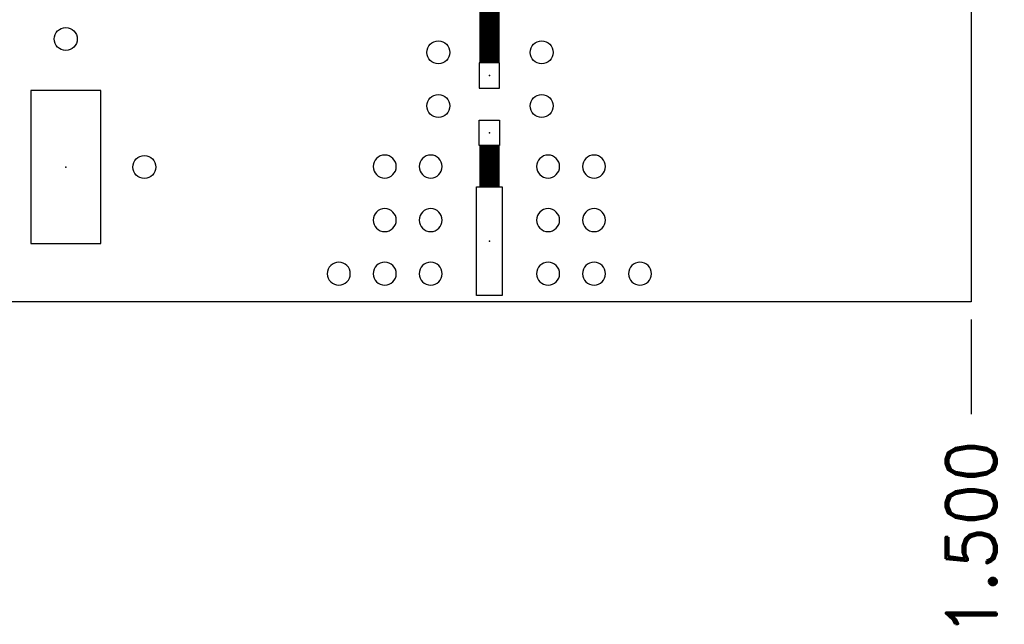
# Model space of a CAD drawing. Extents: x -0.28 to 1.53, y -0.26 to 1.53.
# Tile 8 of 45: x 0.75 to 1.53, y -0.25 to 0.22. Entities that reach past the tile are written whole.
import ezdxf
from ezdxf.enums import TextEntityAlignment as Align

# ---------------------------------------------------------------- set-up
doc = ezdxf.new("R2010")
doc.units = 0
doc.header["$MEASUREMENT"] = 0
doc.linetypes.add('SSCOMP', pattern=[101, 100, 1])
doc.layers.get('0').update_dxf_attribs({"linetype": 'CONTINUOUS'})
doc.layers.get('Defpoints').update_dxf_attribs({"linetype": 'CONTINUOUS'})
for name, color, linetype in [('COM-NS', 4, 'CONTINUOUS'), ('DIM', 1, 'CONTINUOUS'), ('HOL', 1, 'CONTINUOUS'), ('LND-NS', 5, 'CONTINUOUS'), ('NET', 7, 'CONTINUOUS'), ('PAD-NS', 5, 'CONTINUOUS'), ('PCB', 7, 'CONTINUOUS'), ('TRA-NS', 5, 'CONTINUOUS'), ('via', 7, 'CONTINUOUS')]:
    doc.layers.add(name, color=color, linetype=linetype)
doc.layers.get('COM-NS').off()
doc.styles.add('ROMAND', font='romand')
doc.dimstyles.get("Standard").update_dxf_attribs({"dimscale": 0.22, "dimtxt": 0.18, "dimasz": 0.18, "dimexe": 0.18, "dimexo": 0.0625, "dimgap": 0.09, "dimtad": 0, "dimtih": 1, "dimtoh": 1, "dimdec": 3, "dimzin": 0, "dimdsep": 46, "dimtxsty": 'ROMAND', "dimcen": 0.09, "dimadec": 0, "dimazin": 0, "dimtfac": 1, "dimtdec": 3, "dimtofl": 0, "dimtmove": 0, "dimatfit": 3, "dimfxl": 1, "dimtolj": 1, "dimtzin": 0, "dimarcsym": 0})

# ---------------------------------------------------------------- blocks, each defined once
blk = doc.blocks.new('PAD-NS-4-D055-D12')
at = {"layer": 'PAD-NS'}
blk.add_lwpolyline([(0.0275, -0.06), (0.0275, 0.06), (-0.0275, 0.06), (-0.0275, -0.06)], close=True, dxfattribs=at)
blk.add_point((0, 0), dxfattribs=at)
blk = doc.blocks.new('2MM_14PIN-NS')
at = {"layer": 'PAD-NS'}
for p in [(0, 0.2), (0.08, 0.2), (0.16, 0.2), (0.24, 0.2), (0.32, 0.2), (0.4, 0.2), (0.48, 0.2), (0, 0), (0.08, 0), (0.16, 0), (0.24, 0), (0.32, 0), (0.4, 0), (0.48, 0)]:
    blk.add_blockref('PAD-NS-4-D055-D12', p, dxfattribs=at)
blk = doc.blocks.new('HOL-D018')
at = {"layer": 'HOL'}
blk.add_circle((0, 0), 0.009, dxfattribs=at)
blk = doc.blocks.new('VIA-D018-D0')
at = {"layer": 'HOL'}
blk.add_blockref('HOL-D018', (0, 0), dxfattribs=at)
at = {"layer": 'NET'}
blk.add_attdef('NET', text='', height=0.01, dxfattribs=at).set_placement((0, 0), align=Align.MIDDLE)
blk = doc.blocks.new('*D28')
at = {"layer": 'Defpoints', "color": 0, "transparency": 16777216}
for p in [(0, 0), (1.5, 0), (1.5, -0.08816)]:
    blk.add_point(p, dxfattribs=at)
at = {"layer": 'DIM', "color": 0, "lineweight": -2, "transparency": 16777216}
blk.add_line((1.5, -0.01375), (1.5, -0.08816), dxfattribs=at)
at = {"layer": 'DIM', "color": 0, "transparency": 16777216, "insert": (1.5, -0.18527), "char_height": 0.0396, "attachment_point": 5, "rotation": 90, "style": 'ROMAND'}
blk.add_mtext('\\A1;1.500', dxfattribs=at)
blk = doc.blocks.new('PAD-NS-4-D085-D02')
at = {"layer": 'PAD-NS'}
blk.add_lwpolyline([(-0.0425, -0.01), (0.0425, -0.01), (0.0425, 0.01), (-0.0425, 0.01)], close=True, dxfattribs=at)
blk.add_point((0, 0), dxfattribs=at)
blk = doc.blocks.new('SMA-NS')
at = {"layer": 'PAD-NS'}
blk.add_blockref('PAD-NS-4-D085-D02', (0.0475, 0), dxfattribs=at)
at = {"layer": 'via'}
for p in [(0.022, 0.118), (0.022, 0.082), (0.064, 0.082), (0.106, 0.082), (0.022, 0.046), (0.064, 0.046), (0.106, 0.046), (0.022, -0.046), (0.064, -0.046), (0.106, -0.046), (0.022, -0.082), (0.064, -0.082), (0.106, -0.082), (0.022, -0.118)]:
    blk.add_blockref('VIA-D018-D0', p, dxfattribs=at)
blk = doc.blocks.new('LND-NS-4-D02-D016')
at = {"layer": 'LND-NS'}
blk.add_lwpolyline([(-0.01, -0.008), (0.01, -0.008), (0.01, 0.008), (-0.01, 0.008)], close=True, dxfattribs=at)
blk.add_point((0, 0), dxfattribs=at)
blk = doc.blocks.new('0402_16-NS')
at = {"layer": 'LND-NS'}
blk.add_blockref('LND-NS-4-D02-D016', (-0.0225, 0), dxfattribs=at)
at = {"layer": 'LND-NS', "xscale": -1}
blk.add_blockref('LND-NS-4-D02-D016', (0.0225, 0), dxfattribs=at)

msp = doc.modelspace()

# ---------------------------------------------------------------- linework, layer by layer
at = {"layer": 'PCB'}
msp.add_lwpolyline([(0, 1.5), (1.5, 1.5), (1.5, 0), (0, 0)], close=True, dxfattribs=at)
at = {"layer": 'TRA-NS', "linetype": 'SSCOMP', "const_width": 0.016}
msp.add_lwpolyline([(1.1225, 0.187366), (1.1225, 0.495266, 0.2239828), (1.111583, 0.518414), (0.863057, 0.723286)], format="xyb", dxfattribs=at)
msp.add_lwpolyline([(1.1225, 0.122366), (1.1225, 0.09)], dxfattribs=at)

# ---------------------------------------------------------------- block references
for p in [(0.790551, 0.205961), (0.852126, 0.105595)]:
    msp.add_blockref('VIA-D018-D0', p)
at = {"rotation": 8.78329537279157}
for p in [(1.082507, 0.195469), (1.16345, 0.195469), (1.082507, 0.153469), (1.16345, 0.153469)]:
    msp.add_blockref('VIA-D018-D0', p, dxfattribs=at)
at = {"layer": 'COM-NS'}
for name, p, rotation in [('2MM_14PIN-NS', (0.790551, 0.305595), 180), ('0402_16-NS', (1.1225, 0.154866), 270)]:
    msp.add_blockref(name, p, dxfattribs=dict(at, rotation=rotation))
at = {"layer": 'COM-NS', "xscale": -1, "rotation": 270}
msp.add_blockref('SMA-NS', (1.1225, 0), dxfattribs=at)

# ---------------------------------------------------------------- dimensions: what is measured, and where the dimension line sits
at = {"layer": 'DIM'}
dim = msp.add_ordinate_dim(feature_location=(1.5, 0), offset=(0, -0.08816), dtype=1, origin=(0, 0), dimstyle='Standard', dxfattribs=at)
dim.commit()
dim.dimension.update_dxf_attribs({"geometry": '*D28', "text_midpoint": (1.5, -0.185274)})

doc.saveas('drawing.dxf')
